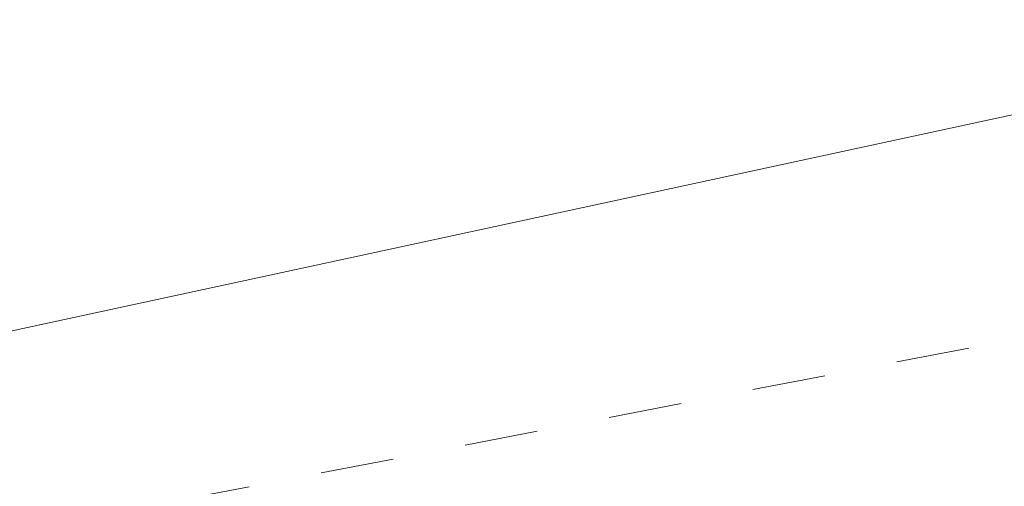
# Model space of a CAD drawing. Header units: metres. Extents: x 5504996 to 5514259, y 5943254 to 5951281.
# Tile 36 of 256: x 5509142.73 to 5509149.45, y 5947720.77 to 5947723.95. Entities that reach past the tile are written whole.
import ezdxf

# ---------------------------------------------------------------- set-up
doc = ezdxf.new("R2010")
doc.units = ezdxf.units.M
doc.linetypes.add('L_0_03', pattern=[1, 0.5, -0.5])
doc.layers.add('EGB_KonturUzytkuGruntowego', color=7, linetype='L_0_03', lineweight=18, true_color=0x008000)
doc.layers.add('GES_PrzewodWodociagowy', color=5, linetype='CONTINUOUS', lineweight=18, true_color=0x0000ff)

msp = doc.modelspace()

# ---------------------------------------------------------------- linework, layer by layer
at = {"layer": 'EGB_KonturUzytkuGruntowego', "color": 96, "linetype": 'L_0_03', "lineweight": 18, "true_color": 0x008000, "flags": 128}
msp.add_lwpolyline([(5509132.11, 5947722.74), (5509138.95, 5947723.71), (5509174.28, 5947730.59), (5509238.85, 5947743.15), (5509250.57, 5947745.43), (5509256.78, 5947746.64), (5509279.77, 5947751.07), (5509328.99, 5947760.54), (5509398.1, 5947774.41), (5509466.39, 5947787.67), (5509571.35, 5947807.56), (5509575.37, 5947864.59), (5509585.59, 5947864.33), (5509595.51, 5947812.34), (5509606.05, 5947784.07), (5509634.83, 5947756.53), (5509689.69, 5947732.73), (5509732.68, 5947714.19), (5509740.33, 5947717.31), (5509801.61, 5947664.57), (5509875.75, 5947590.67), (5509888.55, 5947577.92), (5509897.01, 5947569.49), (5509942.28, 5947505.67), (5509946.97, 5947499.05), (5509976.47, 5947457.46), (5510054.83, 5947376.31), (5510126.58, 5947283.52), (5510258.9, 5947135), (5510253.94, 5947130.54), (5510119.91, 5947281.35), (5510092.33, 5947316.78), (5510083.35, 5947328.32), (5510050.79, 5947370.13), (5510049.32, 5947372.02), (5510048.23, 5947373.15), (5509971.45, 5947452.61), (5509970.37, 5947454.13), (5509952.93, 5947478.66), (5509943.2, 5947492.35), (5509931.62, 5947508.65), (5509922, 5947522.18), (5509900.86, 5947551.93), (5509891.59, 5947564.97), (5509848.28, 5947605.27), (5509828.55, 5947626.04), (5509813.95, 5947641.41), (5509796.82, 5947659.44), (5509793.79, 5947662.05), (5509775.08, 5947678.15), (5509758.5, 5947692.42), (5509739.22, 5947709.02), (5509731.59, 5947706.43), (5509630.59, 5947750.76), (5509601.52, 5947783.63), (5509592.23, 5947807.72), (5509544.28, 5947798.09), (5509513.29, 5947792.09), (5509480.03, 5947785.51), (5509452.41, 5947780.41), (5509446.42, 5947779.31), (5509427.06, 5947775.67), (5509415.05, 5947773.41), (5509388.09, 5947768.34), (5509354.14, 5947761.93), (5509351.68, 5947761.46), (5509349.26, 5947760.87), (5509322.54, 5947754.35), (5509294.76, 5947749.17), (5509288.79, 5947748.06), (5509259.26, 5947742.55), (5509201.21, 5947731.73), (5509134.01, 5947718.79), (5509184.94, 5947617.86), (5509192.65, 5947602.56), (5509208.88, 5947553.53), (5509219.5, 5947532.81), (5509221.57, 5947527.62), (5509225.28, 5947518.3), (5509230.29, 5947505.74), (5509234.62, 5947494.99), (5509235.43, 5947492.98), (5509245.62, 5947467.67), (5509248.8, 5947458.12), (5509258.49, 5947429.05), (5509265.71, 5947407.19), (5509268.21, 5947399.6), (5509276.09, 5947375.73), (5509279.14, 5947345.6), (5509278.67, 5947325.3), (5509278.21, 5947305.75), (5509277.73, 5947285.2), (5509277.81, 5947261.49), (5509278.34, 5947225.27), (5509282.81, 5947210.39), (5509288.75, 5947190.29), (5509306.08, 5947132.06), (5509317.35, 5947112.7), (5509319.32, 5947109.54), (5509328.96, 5947092.96), (5509391.48, 5946985.42), (5509466.85, 5946903.15), (5509481.04, 5946887.66), (5509516.37, 5946855.62), (5509531.42, 5946841.97), (5509544.33, 5946838.38), (5509546.44, 5946830.79), (5509548.19, 5946826.76), (5509527.38, 5946837.54), (5509477.01, 5946883.22), (5509471.15, 5946889.83), (5509429.65, 5946935.65), (5509398.54, 5946968.55), (5509385.51, 5946984.98), (5509383.09, 5946989.05), (5509374.16, 5947005.82), (5509323.19, 5947093.02), (5509321.17, 5947096.47), (5509300.9, 5947129.34), (5509292.67, 5947156.72), (5509286.07, 5947174.39), (5509278.7, 5947201.64), (5509273.93, 5947219.27), (5509272.33, 5947225.16), (5509272.33, 5947244.4), (5509271.53, 5947285.23), (5509272.95, 5947346.16), (5509270.09, 5947375.57), (5509267.28, 5947385), (5509258.74, 5947409.92), (5509252, 5947429.94), (5509246.69, 5947445.69), (5509239.96, 5947465.69), (5509225.67, 5947500.81), (5509224.29, 5947504.57), (5509216.41, 5947523.68), (5509214.27, 5947528.87), (5509207.89, 5947543.83), (5509199.71, 5947564.91), (5509194.33, 5947577.93), (5509189.03, 5947589.01), (5509171.45, 5947626.03), (5509134.62, 5947703.86), (5509129.04, 5947715.63), (5509126.18, 5947721.9)], close=True, dxfattribs=at)
at = {"layer": 'GES_PrzewodWodociagowy', "color": 5, "linetype": 'Continuous', "lineweight": 18, "true_color": 0x0000ff, "flags": 128}
msp.add_lwpolyline([(5509138.36, 5947720.9), (5509174.01, 5947728.6), (5509231.6, 5947739.97), (5509256.3, 5947745.47), (5509274.52, 5947748.64), (5509301.26, 5947753.7), (5509321.85, 5947757.61), (5509334.19, 5947759.96), (5509357.04, 5947764.31), (5509377.95, 5947768.22), (5509384.39, 5947769.23), (5509396.23, 5947771.61), (5509414.22, 5947775.23), (5509437.05, 5947779.73), (5509466.55, 5947786.29), (5509482.96, 5947789.04), (5509501.32, 5947793.06)], dxfattribs=at)

doc.saveas('drawing.dxf')
